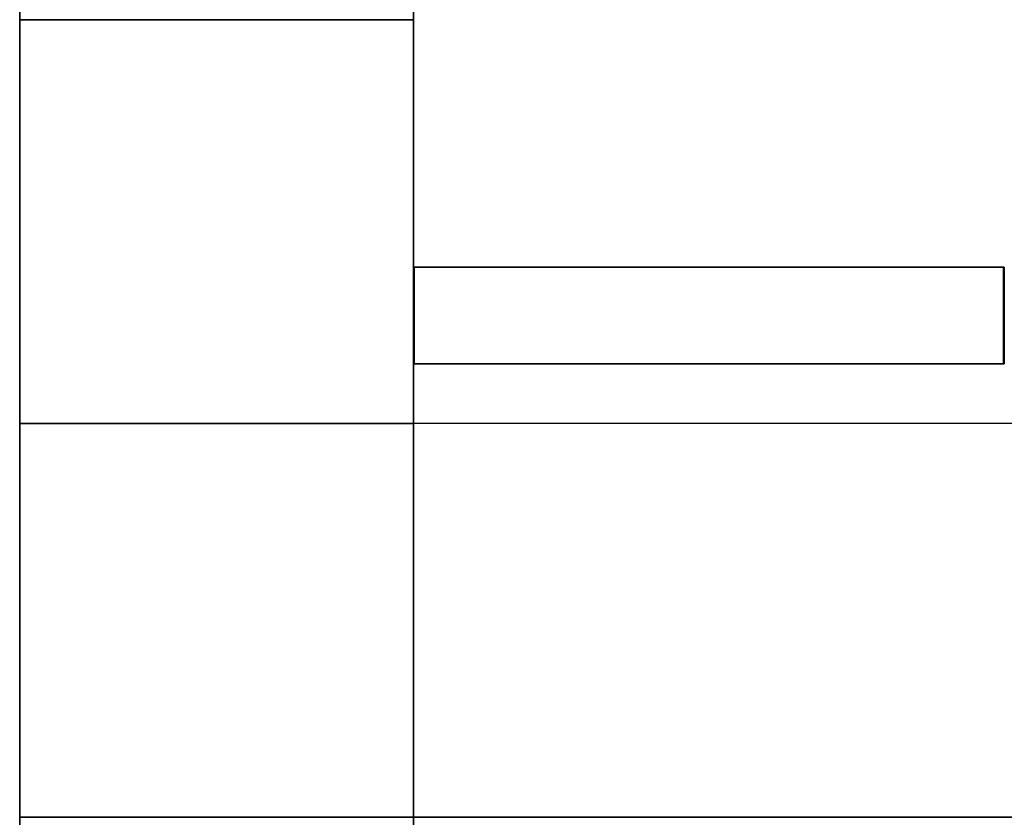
# Model space of a CAD drawing. Header units: millimetres. Extents: x -35 to 33166, y -35 to 31591.
# Tile 5 of 100: x 978 to 1232, y 1117 to 1323. Entities that reach past the tile are written whole.
import ezdxf

# ---------------------------------------------------------------- set-up
doc = ezdxf.new("R2010")
doc.units = ezdxf.units.MM
doc.header["$LTSCALE"] = 25.4
doc.layers.get('0').update_dxf_attribs({"true_color": 0xffffff})
doc.layers.add('ICF - L1', color=7, linetype='Continuous', true_color=0xb4b464)
doc.layers.add('ICF - L2', color=7, linetype='Continuous', true_color=0x64ff64)

# ---------------------------------------------------------------- blocks, each defined once
blk = doc.blocks.new('6XR35_90_C_Web')
for p, q in [((-76.07, -46.84, -12.5), (-76.07, 46.84, -12.5)), ((-76.07, 46.84, -12.5), (76.07, 46.84, -12.5)), ((76.07, 46.84, 12.5), (-76.07, 46.84, 12.5)), ((-76.07, 46.84, 12.5), (-76.07, -46.84, 12.5)), ((-76.07, 46.84, -12.5), (-76.07, 46.84, 12.5)), ((76.07, 46.84, -12.5), (76.07, -46.84, -12.5)), ((76.07, -46.84, 12.5), (76.07, 46.84, 12.5)), ((76.07, 46.84, 12.5), (76.07, 46.84, -12.5)), ((76.07, -46.84, -12.5), (-76.07, -46.84, -12.5)), ((-76.07, -46.84, 12.5), (76.07, -46.84, 12.5)), ((-76.07, -46.84, 12.5), (-76.07, -46.84, -12.5)), ((76.07, -46.84, -12.5), (76.07, -46.84, 12.5))]:
    blk.add_line(p, q)
blk = doc.blocks.new('Group8180')
for p, q in [((-571.55, 0, 457.2), (0, 0, 457.2)), ((-571.55, 0, 0), (0, 0, 0)), ((-571.55, -101.6, 0), (-227.79, -101.6, 0)), ((-571.55, -101.6, 457.2), (-227.79, -101.6, 457.2))]:
    blk.add_line(p, q)
blk = doc.blocks.new('6XR35_90_C_MSG#74')
blk.add_blockref('Group8180', (0, 0))
at = {"extrusion": (1, -1.02405e-15, 1.15708e-14)}
blk.add_blockref('6XR35_90_C_Web', (-177.67, 358.96, -381), dxfattribs=at)
at = {"extrusion": (1, -1.02405e-15, -1.15708e-14)}
blk.add_blockref('6XR35_90_C_Web', (-177.67, 97.84, -381), dxfattribs=at)
blk = doc.blocks.new('Group7855')
for p, q in [((0, 0, 457.2), (0, -571.55, 457.2)), ((0, 0, 0), (0, -571.55, 0)), ((-101.6, -571.55, 457.2), (-101.6, -227.96, 457.2)), ((-101.6, -227.96, 0), (-101.6, -571.55, 0))]:
    blk.add_line(p, q)
blk = doc.blocks.new('6XR35_90_C_MSG#35')
blk.add_blockref('Group7855', (0, 0))
at = {"extrusion": (9.17096e-16, 1, -1.15708e-14)}
blk.add_blockref('6XR35_90_C_Web', (177.8, 99.45, -381), dxfattribs=at)
at = {"extrusion": (9.17096e-16, 1, 1.15708e-14)}
blk.add_blockref('6XR35_90_C_Web', (177.8, 360.57, -381), dxfattribs=at)
blk = doc.blocks.new('Group8682')
for p, q in [((-571.55, 0, 457.2), (0, 0, 457.2)), ((-571.55, 0, 0), (0, 0, 0)), ((-571.55, -101.6, 0), (-227.79, -101.6, 0)), ((-571.55, -101.6, 457.2), (-227.79, -101.6, 457.2))]:
    blk.add_line(p, q)
blk = doc.blocks.new('6XR35_90_C_MSG#139')
blk.add_blockref('Group8682', (0, 0))
at = {"extrusion": (1, -1.02405e-15, 1.15708e-14)}
blk.add_blockref('6XR35_90_C_Web', (-177.67, 358.96, -381), dxfattribs=at)
at = {"extrusion": (1, -1.02405e-15, -1.15708e-14)}
blk.add_blockref('6XR35_90_C_Web', (-177.67, 97.84, -381), dxfattribs=at)
blk = doc.blocks.new('Group#1521')
for p, q in [((0, 0, 0), (0, -571.55, 0)), ((0, 0, 457.2), (0, -571.55, 457.2)), ((-101.6, -227.96, 0), (-101.6, -571.55, 0)), ((-101.6, -571.55, 457.2), (-101.6, -227.96, 457.2))]:
    blk.add_line(p, q)
blk = doc.blocks.new('6XR35_90_C_MSG#175')
blk.add_blockref('Group#1521', (0, 0))
at = {"extrusion": (9.17096e-16, 1, -1.15708e-14)}
blk.add_blockref('6XR35_90_C_Web', (177.8, 99.45, -381), dxfattribs=at)
at = {"extrusion": (9.17096e-16, 1, 1.15708e-14)}
blk.add_blockref('6XR35_90_C_Web', (177.8, 360.57, -381), dxfattribs=at)
blk = doc.blocks.new('Group9320')
for p, q in [((-571.55, 0, 457.2), (0, 0, 457.2)), ((-571.55, 0, 0), (0, 0, 0)), ((-571.55, -101.6, 0), (-227.79, -101.6, 0)), ((-571.55, -101.6, 457.2), (-227.79, -101.6, 457.2))]:
    blk.add_line(p, q)
blk = doc.blocks.new('6XR35_90_C_MSG#212')
blk.add_blockref('Group9320', (0, 0))
at = {"extrusion": (1, -1.02405e-15, 1.15708e-14)}
blk.add_blockref('6XR35_90_C_Web', (-177.67, 358.96, -381), dxfattribs=at)
at = {"extrusion": (1, -1.02405e-15, -1.15708e-14)}
blk.add_blockref('6XR35_90_C_Web', (-177.67, 97.84, -381), dxfattribs=at)
blk = doc.blocks.new('Group#3584')
for p, q in [((0, 0, 0), (0, -571.55, 0)), ((0, 0, 457.2), (0, -571.55, 457.2)), ((-101.6, -571.55, 457.2), (-101.6, -227.96, 457.2)), ((-101.6, -227.96, 0), (-101.6, -571.55, 0))]:
    blk.add_line(p, q)
blk = doc.blocks.new('6XR35_90_C_MSG#245')
blk.add_blockref('Group#3584', (0, 0))
at = {"extrusion": (9.17096e-16, 1, -1.15708e-14)}
blk.add_blockref('6XR35_90_C_Web', (177.8, 99.45, -381), dxfattribs=at)
at = {"extrusion": (9.17096e-16, 1, 1.15708e-14)}
blk.add_blockref('6XR35_90_C_Web', (177.8, 360.57, -381), dxfattribs=at)
blk = doc.blocks.new('Group#4045')
for p, q in [((-571.55, 0, 0), (0, 0, 0)), ((-571.55, 0, 457.2), (0, 0, 457.2)), ((-571.55, -101.6, 0), (-227.79, -101.6, 0)), ((-571.55, -101.6, 457.2), (-227.79, -101.6, 457.2))]:
    blk.add_line(p, q)
blk = doc.blocks.new('Group#4046')
for p, q in [((-76.07, 0.49, 12.5), (76.07, 0.49, 12.5)), ((76.07, 0.49, -12.5), (-76.07, 0.49, -12.5)), ((-76.07, 0.49, -12.5), (-76.07, 0.49, 12.5)), ((-76.07, -46.84, -12.5), (-76.07, 0.49, -12.5)), ((-76.07, -46.84, 12.5), (-76.07, 0.49, 12.5)), ((76.07, 0.49, 12.5), (76.07, 0.49, -12.5)), ((76.07, -46.84, -12.5), (76.07, 0.49, -12.5)), ((76.07, -46.84, 12.5), (76.07, 0.49, 12.5)), ((-76.07, -46.84, -12.5), (76.07, -46.84, -12.5)), ((76.07, -46.84, 12.5), (-76.07, -46.84, 12.5)), ((-76.07, -46.84, 12.5), (-76.07, -46.84, -12.5)), ((76.07, -46.84, 12.5), (76.07, -46.84, -12.5))]:
    blk.add_line(p, q)
blk = doc.blocks.new('6XR35_90_C_MSG#285')
blk.add_blockref('Group#4045', (0, 0))
at = {"extrusion": (1, -1.02405e-15, 1.15708e-14)}
blk.add_blockref('6XR35_90_C_Web', (-177.67, 358.96, -381), dxfattribs=at)
at = {"extrusion": (1, -1.02405e-15, -1.15708e-14)}
blk.add_blockref('Group#4046', (-177.67, 97.84, -381), dxfattribs=at)
blk = doc.blocks.new('Group3573')
at = {"layer": 'ICF - L1', "extrusion": (0, 0, -1), "zscale": -1, "rotation": 270}
for name, p in [('6XR35_90_C_MSG#74', (-977.91, 865.42, -357.2)), ('6XR35_90_C_MSG#139', (-977.91, 865.42, -1271.6)), ('6XR35_90_C_MSG#212', (-977.91, 865.42, -2186)), ('6XR35_90_C_MSG#285', (-977.91, 865.42, -3100.4))]:
    blk.add_blockref(name, p, dxfattribs=at)
at = {"layer": 'ICF - L1', "rotation": 180}
for name, p in [('6XR35_90_C_MSG#35', (977.91, 865.42, -100)), ('6XR35_90_C_MSG#35', (977.91, 865.42, 814.4)), ('6XR35_90_C_MSG#175', (977.91, 865.42, 1728.8)), ('6XR35_90_C_MSG#245', (977.91, 865.42, 2643.2))]:
    blk.add_blockref(name, p, dxfattribs=at)
blk = doc.blocks.new('Group9359')
for p, q in [((-101.6, 1741.7, 193.2), (-101.6, 1477.7, 457.2)), ((0, 1741.7, 193.2), (-101.6, 1741.7, 193.2)), ((-101.6, 1741.7, 193.2), (-101.6, 1741.7, 0)), ((-101.6, 0, 0), (-101.6, 1741.7, 0)), ((-101.6, 1741.7, 0), (0, 1741.7, 0)), ((0, 1477.7, 457.2), (0, 1741.7, 193.2)), ((0, 0, 0), (0, 1741.7, 0)), ((0, 1741.7, 193.2), (0, 1741.7, 0))]:
    blk.add_line(p, q)
blk = doc.blocks.new('6XR35_96_S#1_CUT_68_625_MSG')
blk.add_blockref('Group9359', (0, 0))
blk = doc.blocks.new('Group#4788')
for p, q in [((0, 0, 457.2), (0, -532.5, 457.2)), ((0, 0, 0), (0, -532.5, 0)), ((-101.6, -532.5, 457.2), (-101.6, -227.96, 457.2)), ((-101.6, -227.96, 0), (-101.6, -532.5, 0))]:
    blk.add_line(p, q)
blk = doc.blocks.new('Group#4789')
for p, q in [((-101.73, -368.5, 52.62), (-253.87, -368.5, 52.62)), ((-253.87, -368.5, 52.62), (-253.87, -368.5, 146.29)), ((-253.87, -368.5, 146.29), (-101.73, -368.5, 146.29)), ((-253.87, -393.5, 52.62), (-253.87, -368.5, 52.62)), ((-253.87, -368.5, 146.29), (-253.87, -393.5, 146.29)), ((-101.73, -368.5, 146.29), (-101.73, -368.5, 52.62)), ((-101.73, -368.5, 52.62), (-101.73, -393.5, 52.62)), ((-101.73, -393.5, 146.29), (-101.73, -368.5, 146.29)), ((-101.73, -393.5, 146.29), (-253.87, -393.5, 146.29)), ((-253.87, -393.5, 146.29), (-253.87, -393.5, 52.62)), ((-253.87, -393.5, 52.62), (-101.73, -393.5, 52.62)), ((-101.73, -393.5, 52.62), (-101.73, -393.5, 146.29))]:
    blk.add_line(p, q)
blk = doc.blocks.new('Group9732')
for p, q in [((-101.73, -368.5, 313.74), (-253.87, -368.5, 313.74)), ((-253.87, -368.5, 313.74), (-253.87, -368.5, 407.41)), ((-253.87, -368.5, 407.41), (-101.73, -368.5, 407.41)), ((-253.87, -393.5, 313.74), (-253.87, -368.5, 313.74)), ((-253.87, -368.5, 407.41), (-253.87, -393.5, 407.41)), ((-101.73, -368.5, 407.41), (-101.73, -368.5, 313.74)), ((-101.73, -368.5, 313.74), (-101.73, -393.5, 313.74)), ((-101.73, -393.5, 407.41), (-101.73, -368.5, 407.41)), ((-101.73, -393.5, 407.41), (-253.87, -393.5, 407.41)), ((-253.87, -393.5, 407.41), (-253.87, -393.5, 313.74)), ((-253.87, -393.5, 313.74), (-101.73, -393.5, 313.74)), ((-101.73, -393.5, 313.74), (-101.73, -393.5, 407.41))]:
    blk.add_line(p, q)
blk = doc.blocks.new('6XR35_90_C#3_FC_1hdshr_MSG')
for name in ['Group#4788', 'Group#4789', 'Group9732']:
    blk.add_blockref(name, (0, 0))
blk = doc.blocks.new('Group#3801')
for p, q in [((0, 0, 0), (0, -532.5, 0)), ((0, 0, 457.2), (0, -532.5, 457.2)), ((-101.6, -227.96, 0), (-101.6, -532.5, 0)), ((-101.6, -532.5, 457.2), (-101.6, -227.96, 457.2))]:
    blk.add_line(p, q)
blk = doc.blocks.new('Group#3804')
for p, q in [((-101.73, -368.5, 52.62), (-253.87, -368.5, 52.62)), ((-253.87, -368.5, 52.62), (-253.87, -368.5, 146.29)), ((-253.87, -368.5, 146.29), (-101.73, -368.5, 146.29)), ((-253.87, -393.5, 52.62), (-253.87, -368.5, 52.62)), ((-253.87, -368.5, 146.29), (-253.87, -393.5, 146.29)), ((-101.73, -368.5, 146.29), (-101.73, -368.5, 52.62)), ((-101.73, -368.5, 52.62), (-101.73, -393.5, 52.62)), ((-101.73, -393.5, 146.29), (-101.73, -368.5, 146.29)), ((-101.73, -393.5, 146.29), (-253.87, -393.5, 146.29)), ((-253.87, -393.5, 146.29), (-253.87, -393.5, 52.62)), ((-253.87, -393.5, 52.62), (-101.73, -393.5, 52.62)), ((-101.73, -393.5, 52.62), (-101.73, -393.5, 146.29))]:
    blk.add_line(p, q)
blk = doc.blocks.new('Group#3807')
for p, q in [((-101.73, -368.5, 313.74), (-253.87, -368.5, 313.74)), ((-253.87, -368.5, 313.74), (-253.87, -368.5, 407.41)), ((-253.87, -368.5, 407.41), (-101.73, -368.5, 407.41)), ((-253.87, -393.5, 313.74), (-253.87, -368.5, 313.74)), ((-253.87, -368.5, 407.41), (-253.87, -393.5, 407.41)), ((-101.73, -368.5, 407.41), (-101.73, -368.5, 313.74)), ((-101.73, -368.5, 313.74), (-101.73, -393.5, 313.74)), ((-101.73, -393.5, 407.41), (-101.73, -368.5, 407.41)), ((-101.73, -393.5, 407.41), (-253.87, -393.5, 407.41)), ((-253.87, -393.5, 407.41), (-253.87, -393.5, 313.74)), ((-253.87, -393.5, 313.74), (-101.73, -393.5, 313.74)), ((-101.73, -393.5, 313.74), (-101.73, -393.5, 407.41))]:
    blk.add_line(p, q)
blk = doc.blocks.new('6XR35_90_C#3_FC_mlmx2_MSG')
for name in ['Group#3801', 'Group#3804', 'Group#3807']:
    blk.add_blockref(name, (0, 0))
blk = doc.blocks.new('Group9466')
for p, q in [((-457.3, 0, 0), (-457.3, -101.6, 0)), ((-457.3, -101.6, 457.2), (-457.3, 0, 457.2)), ((-457.3, 0, 457.2), (-457.3, 0, 0)), ((-457.3, 0, 457.2), (0, 0, 457.2)), ((-457.3, 0, 0), (0, 0, 0)), ((-457.3, -101.6, 457.2), (-457.3, -101.6, 0)), ((-227.79, -101.6, 457.2), (-457.3, -101.6, 457.2)), ((-457.3, -101.6, 0), (-227.79, -101.6, 0))]:
    blk.add_line(p, q)
blk = doc.blocks.new('Group9467')
for p, q in [((-393.5, -253.75, 405.8), (-393.5, -101.6, 405.8)), ((-393.5, -101.6, 405.8), (-393.5, -101.6, 312.12)), ((-393.5, -101.6, 312.12), (-393.5, -253.75, 312.12)), ((-393.5, -101.6, 312.12), (-368.5, -101.6, 312.12)), ((-368.5, -101.6, 405.8), (-393.5, -101.6, 405.8)), ((-368.5, -253.75, 312.12), (-368.5, -101.6, 312.12)), ((-368.5, -101.6, 312.12), (-368.5, -101.6, 405.8)), ((-368.5, -101.6, 405.8), (-368.5, -253.75, 405.8)), ((-393.5, -253.75, 312.12), (-393.5, -253.75, 405.8)), ((-368.5, -253.75, 312.12), (-393.5, -253.75, 312.12)), ((-393.5, -253.75, 405.8), (-368.5, -253.75, 405.8)), ((-368.5, -253.75, 405.8), (-368.5, -253.75, 312.12))]:
    blk.add_line(p, q)
blk = doc.blocks.new('Group9468')
for p, q in [((-393.5, -253.75, 144.68), (-393.5, -101.6, 144.68)), ((-393.5, -101.6, 144.68), (-393.5, -101.6, 51)), ((-393.5, -101.6, 51), (-393.5, -253.75, 51)), ((-393.5, -101.6, 51), (-368.5, -101.6, 51)), ((-368.5, -101.6, 144.68), (-393.5, -101.6, 144.68)), ((-368.5, -253.75, 51), (-368.5, -101.6, 51)), ((-368.5, -101.6, 51), (-368.5, -101.6, 144.68)), ((-368.5, -101.6, 144.68), (-368.5, -253.75, 144.68)), ((-393.5, -253.75, 51), (-393.5, -253.75, 144.68)), ((-368.5, -253.75, 51), (-393.5, -253.75, 51)), ((-393.5, -253.75, 144.68), (-368.5, -253.75, 144.68)), ((-368.5, -253.75, 144.68), (-368.5, -253.75, 51))]:
    blk.add_line(p, q)
blk = doc.blocks.new('6XR35_90_C#3_FC_h89m6_MSG')
for name in ['Group9466', 'Group9467', 'Group9468']:
    blk.add_blockref(name, (0, 0))
blk = doc.blocks.new('Group#4807')
for p, q in [((-457.3, 0, 0), (-457.3, -101.6, 0)), ((-457.3, -101.6, 457.2), (-457.3, 0, 457.2)), ((-457.3, 0, 457.2), (-457.3, 0, 0)), ((-457.3, 0, 457.2), (0, 0, 457.2)), ((-457.3, 0, 0), (0, 0, 0)), ((-457.3, -101.6, 457.2), (-457.3, -101.6, 0)), ((-227.79, -101.6, 457.2), (-457.3, -101.6, 457.2)), ((-457.3, -101.6, 0), (-227.79, -101.6, 0))]:
    blk.add_line(p, q)
blk = doc.blocks.new('Group9900')
for p, q in [((-393.5, -253.75, 405.8), (-393.5, -101.6, 405.8)), ((-393.5, -101.6, 405.8), (-393.5, -101.6, 312.12)), ((-393.5, -101.6, 312.12), (-393.5, -253.75, 312.12)), ((-393.5, -101.6, 312.12), (-368.5, -101.6, 312.12)), ((-368.5, -101.6, 405.8), (-393.5, -101.6, 405.8)), ((-368.5, -253.75, 312.12), (-368.5, -101.6, 312.12)), ((-368.5, -101.6, 312.12), (-368.5, -101.6, 405.8)), ((-368.5, -101.6, 405.8), (-368.5, -253.75, 405.8)), ((-393.5, -253.75, 312.12), (-393.5, -253.75, 405.8)), ((-368.5, -253.75, 312.12), (-393.5, -253.75, 312.12)), ((-393.5, -253.75, 405.8), (-368.5, -253.75, 405.8)), ((-368.5, -253.75, 405.8), (-368.5, -253.75, 312.12))]:
    blk.add_line(p, q)
blk = doc.blocks.new('Group9901')
for p, q in [((-393.5, -253.75, 144.68), (-393.5, -101.6, 144.68)), ((-393.5, -101.6, 144.68), (-393.5, -101.6, 51)), ((-393.5, -101.6, 51), (-393.5, -253.75, 51)), ((-393.5, -101.6, 51), (-368.5, -101.6, 51)), ((-368.5, -101.6, 144.68), (-393.5, -101.6, 144.68)), ((-368.5, -253.75, 51), (-368.5, -101.6, 51)), ((-368.5, -101.6, 51), (-368.5, -101.6, 144.68)), ((-368.5, -101.6, 144.68), (-368.5, -253.75, 144.68)), ((-393.5, -253.75, 51), (-393.5, -253.75, 144.68)), ((-368.5, -253.75, 51), (-393.5, -253.75, 51)), ((-393.5, -253.75, 144.68), (-368.5, -253.75, 144.68)), ((-368.5, -253.75, 144.68), (-368.5, -253.75, 51))]:
    blk.add_line(p, q)
blk = doc.blocks.new('6XR35_90_C#3_FC_3awahn_MSG')
for name in ['Group#4807', 'Group9900', 'Group9901']:
    blk.add_blockref(name, (0, 0))
blk = doc.blocks.new('Group10012')
for p, q in [((0, 0, 0), (0, -532.5, 0)), ((0, 0, 457.2), (0, -532.5, 457.2)), ((-101.6, -227.96, 0), (-101.6, -532.5, 0)), ((-101.6, -532.5, 457.2), (-101.6, -227.96, 457.2))]:
    blk.add_line(p, q)
blk = doc.blocks.new('Group10015')
for p, q in [((-101.73, -368.5, 52.62), (-253.87, -368.5, 52.62)), ((-253.87, -368.5, 52.62), (-253.87, -368.5, 146.29)), ((-253.87, -368.5, 146.29), (-101.73, -368.5, 146.29)), ((-253.87, -393.5, 52.62), (-253.87, -368.5, 52.62)), ((-253.87, -368.5, 146.29), (-253.87, -393.5, 146.29)), ((-101.73, -368.5, 146.29), (-101.73, -368.5, 52.62)), ((-101.73, -368.5, 52.62), (-101.73, -393.5, 52.62)), ((-101.73, -393.5, 146.29), (-101.73, -368.5, 146.29)), ((-101.73, -393.5, 146.29), (-253.87, -393.5, 146.29)), ((-253.87, -393.5, 146.29), (-253.87, -393.5, 52.62)), ((-253.87, -393.5, 52.62), (-101.73, -393.5, 52.62)), ((-101.73, -393.5, 52.62), (-101.73, -393.5, 146.29))]:
    blk.add_line(p, q)
blk = doc.blocks.new('Group10016')
for p, q in [((-101.73, -368.5, 313.74), (-253.87, -368.5, 313.74)), ((-253.87, -368.5, 313.74), (-253.87, -368.5, 407.41)), ((-253.87, -368.5, 407.41), (-101.73, -368.5, 407.41)), ((-253.87, -393.5, 313.74), (-253.87, -368.5, 313.74)), ((-253.87, -368.5, 407.41), (-253.87, -393.5, 407.41)), ((-101.73, -368.5, 407.41), (-101.73, -368.5, 313.74)), ((-101.73, -368.5, 313.74), (-101.73, -393.5, 313.74)), ((-101.73, -393.5, 407.41), (-101.73, -368.5, 407.41)), ((-101.73, -393.5, 407.41), (-253.87, -393.5, 407.41)), ((-253.87, -393.5, 407.41), (-253.87, -393.5, 313.74)), ((-253.87, -393.5, 313.74), (-101.73, -393.5, 313.74)), ((-101.73, -393.5, 313.74), (-101.73, -393.5, 407.41))]:
    blk.add_line(p, q)
blk = doc.blocks.new('6XR35_90_C#3_FC_ei03fy_MSG')
for name in ['Group10012', 'Group10015', 'Group10016']:
    blk.add_blockref(name, (0, 0))
blk = doc.blocks.new('Group10176')
for p, q in [((-457.3, 0, 0), (-457.3, -101.6, 0)), ((-457.3, -101.6, 457.2), (-457.3, 0, 457.2)), ((-457.3, 0, 457.2), (-457.3, 0, 0)), ((-457.3, 0, 457.2), (0, 0, 457.2)), ((-457.3, 0, 0), (0, 0, 0)), ((-457.3, -101.6, 457.2), (-457.3, -101.6, 0)), ((-227.79, -101.6, 457.2), (-457.3, -101.6, 457.2)), ((-457.3, -101.6, 0), (-227.79, -101.6, 0))]:
    blk.add_line(p, q)
blk = doc.blocks.new('Group10177')
for p, q in [((-393.5, -253.75, 405.8), (-393.5, -101.6, 405.8)), ((-393.5, -101.6, 405.8), (-393.5, -101.6, 312.12)), ((-393.5, -101.6, 312.12), (-393.5, -253.75, 312.12)), ((-393.5, -101.6, 312.12), (-368.5, -101.6, 312.12)), ((-368.5, -101.6, 405.8), (-393.5, -101.6, 405.8)), ((-368.5, -253.75, 312.12), (-368.5, -101.6, 312.12)), ((-368.5, -101.6, 312.12), (-368.5, -101.6, 405.8)), ((-368.5, -101.6, 405.8), (-368.5, -253.75, 405.8)), ((-393.5, -253.75, 312.12), (-393.5, -253.75, 405.8)), ((-368.5, -253.75, 312.12), (-393.5, -253.75, 312.12)), ((-393.5, -253.75, 405.8), (-368.5, -253.75, 405.8)), ((-368.5, -253.75, 405.8), (-368.5, -253.75, 312.12))]:
    blk.add_line(p, q)
blk = doc.blocks.new('Group10178')
for p, q in [((-393.5, -253.75, 144.68), (-393.5, -101.6, 144.68)), ((-393.5, -101.6, 144.68), (-393.5, -101.6, 51)), ((-393.5, -101.6, 51), (-393.5, -253.75, 51)), ((-393.5, -101.6, 51), (-368.5, -101.6, 51)), ((-368.5, -101.6, 144.68), (-393.5, -101.6, 144.68)), ((-368.5, -253.75, 51), (-368.5, -101.6, 51)), ((-368.5, -101.6, 51), (-368.5, -101.6, 144.68)), ((-368.5, -101.6, 144.68), (-368.5, -253.75, 144.68)), ((-393.5, -253.75, 51), (-393.5, -253.75, 144.68)), ((-368.5, -253.75, 51), (-393.5, -253.75, 51)), ((-393.5, -253.75, 144.68), (-368.5, -253.75, 144.68)), ((-368.5, -253.75, 144.68), (-368.5, -253.75, 51))]:
    blk.add_line(p, q)
blk = doc.blocks.new('6XR35_90_C#3_FC_a51q4m_MSG')
for name in ['Group10176', 'Group10177', 'Group10178']:
    blk.add_blockref(name, (0, 0))
blk = doc.blocks.new('Group10455')
for p, q in [((0, -353.18, 317.41), (0, 0, 317.41)), ((0, 0, 0), (0, -532.5, 0)), ((-101.6, -227.96, 419.01), (-101.6, -353.18, 419.01)), ((-101.6, -227.96, 0), (-101.6, -532.5, 0)), ((0, -353.18, 124.2), (-101.6, -353.18, 124.2)), ((-101.6, -353.18, 124.2), (-101.6, -532.5, 124.2)), ((0, -353.18, 317.41), (-101.6, -353.18, 419.01)), ((-101.6, -353.18, 419.01), (-101.6, -353.18, 124.2)), ((0, -532.5, 124.2), (0, -353.18, 124.2)), ((0, -353.18, 124.2), (0, -353.18, 317.41))]:
    blk.add_line(p, q)
blk = doc.blocks.new('Group#4855')
for p, q in [((-253.87, -368.5, 124.2), (-253.87, -393.5, 124.2)), ((-101.73, -368.5, 124.2), (-253.87, -368.5, 124.2)), ((-253.87, -393.5, 52.62), (-253.87, -368.5, 52.62)), ((-253.87, -368.5, 52.62), (-101.73, -368.5, 52.62)), ((-253.87, -368.5, 124.2), (-253.87, -368.5, 52.62)), ((-101.73, -393.5, 124.2), (-101.73, -368.5, 124.2)), ((-101.73, -393.5, 52.62), (-101.73, -368.5, 52.62)), ((-101.73, -368.5, 124.2), (-101.73, -368.5, 52.62)), ((-253.87, -393.5, 124.2), (-101.73, -393.5, 124.2)), ((-253.87, -393.5, 52.62), (-101.73, -393.5, 52.62)), ((-253.87, -393.5, 124.2), (-253.87, -393.5, 52.62)), ((-101.73, -393.5, 124.2), (-101.73, -393.5, 52.62))]:
    blk.add_line(p, q)
blk = doc.blocks.new('6XR35_90_C#3_FC_avu7r8_MSG')
for name in ['Group10455', 'Group#4855']:
    blk.add_blockref(name, (0, 0))
blk = doc.blocks.new('Group3664')
at = {"layer": 'ICF - L2'}
for name, p, rotation in [('6XR35_90_C#3_FC_1hdshr_MSG', (977.91, 865.42, 4472), 180), ('6XR35_90_C#3_FC_mlmx2_MSG', (977.91, 865.42, 3557.6), 180), ('6XR35_90_C#3_FC_ei03fy_MSG', (977.91, 865.42, 5386.4), 180), ('6XR35_90_C#3_FC_avu7r8_MSG', (977.91, 865.42, 6300.8), 180), ('6XR35_96_S#1_CUT_68_625_MSG', (2719.6, 1218.6, 6425), 90)]:
    blk.add_blockref(name, p, dxfattribs=dict(at, rotation=rotation))
at = {"layer": 'ICF - L2', "extrusion": (0, 0, -1), "zscale": -1, "rotation": 270}
for name, p in [('6XR35_90_C#3_FC_h89m6_MSG', (-977.91, 865.42, -4014.8)), ('6XR35_90_C#3_FC_3awahn_MSG', (-977.91, 865.42, -4929.2)), ('6XR35_90_C#3_FC_a51q4m_MSG', (-977.91, 865.42, -5843.6))]:
    blk.add_blockref(name, p, dxfattribs=at)

msp = doc.modelspace()

# ---------------------------------------------------------------- block references
for name in ['Group3573', 'Group3664']:
    msp.add_blockref(name, (0, 0))

doc.saveas('drawing.dxf')
